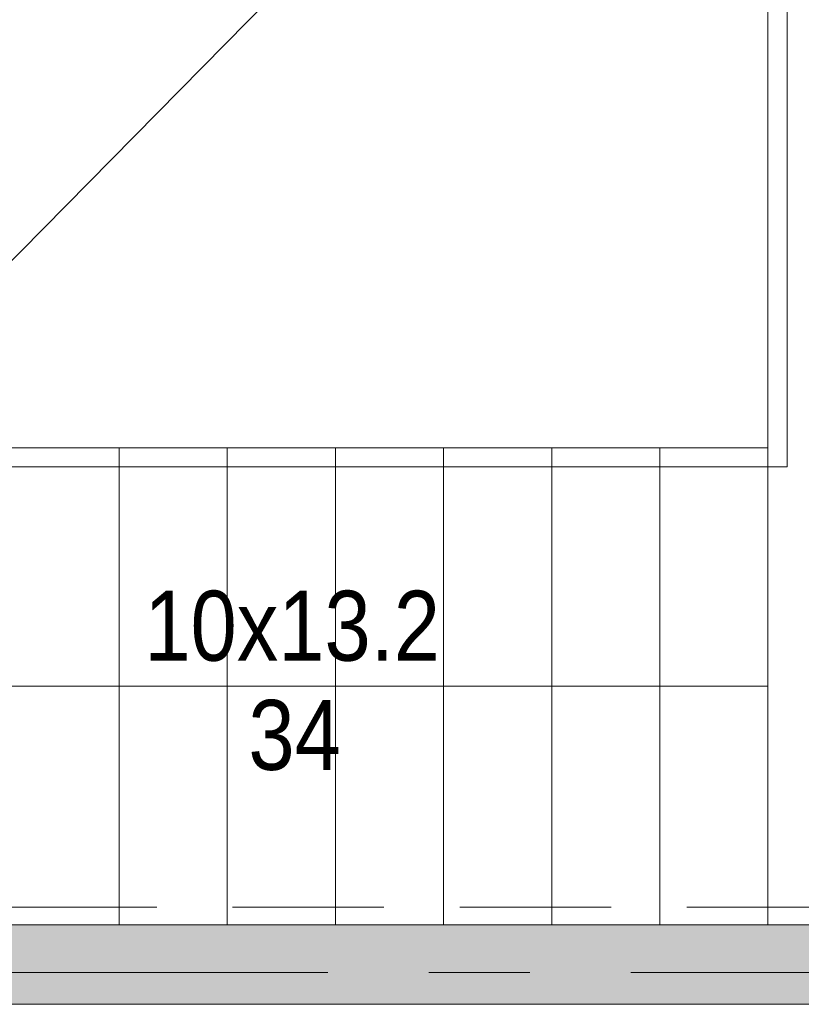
# Model space of a CAD drawing. Header units: centimetres. Extents: x -2424 to 2260, y -130 to 3012.
# Tile 14 of 81: x -977 to -731, y 1358 to 1668. Entities that reach past the tile are written whole.
import ezdxf

# ---------------------------------------------------------------- set-up
doc = ezdxf.new("R2010")
doc.units = ezdxf.units.CM
doc.linetypes.add('Hidden', pattern=[71.4375, 47.625, -23.8125])
doc.linetypes.add('Oś', pattern=[222.25, 127, -31.75, 31.75, -31.75])
for name, color, linetype, lineweight in [('A-AREA', 32, 'Continuous', 13), ('A-DETL', 90, 'Continuous', 9), ('A-DETL-THIN', 151, 'Continuous', 9), ('A-FLOR', 192, 'Continuous', 13), ('A-WALL', 113, 'Continuous', 13), ('G-ANNO-TEXT', 231, 'Continuous', 13), ('S-GRID', 1, 'Continuous', 13), ('S-STRS', 31, 'Continuous', 13)]:
    doc.layers.add(name, color=color, linetype=linetype, lineweight=lineweight)
doc.layers.add('A-WALL-PATT', color=111, linetype='Continuous', lineweight=13, plot=False)
doc.styles.add('Arial_8', font='arial.ttf', dxfattribs={"width": 0.85, "height": 22})

msp = doc.modelspace()

# ---------------------------------------------------------------- linework, layer by layer
at = {"layer": 'A-AREA', "color": 251, "lineweight": 9}
msp.add_line((-1037.41, 1533.33), (-741.62, 1833.33), dxfattribs=at)
at = {"layer": 'A-DETL', "color": 251, "linetype": 'Hidden', "lineweight": 9}
msp.add_line((-576.62, 1388.83), (-1227.62, 1388.83), dxfattribs=at)
at = {"layer": 'A-DETL-THIN', "color": 251, "lineweight": 9}
for p, q in [((-735.62, 1689.33), (-735.62, 1527.33)), ((-741.62, 1683.33), (-741.62, 1533.33)), ((-741.62, 1533.33), (-1047.62, 1533.33)), ((-735.62, 1527.33), (-1053.62, 1527.33)), ((-741.62, 1458.33), (-1013.62, 1458.33))]:
    msp.add_line(p, q, dxfattribs=at)
at = {"layer": 'A-FLOR', "color": 251, "lineweight": 9}
msp.add_line((-741.62, 1833.33), (-741.62, 1533.33), dxfattribs=at)
at = {"layer": 'A-WALL', "color": 251, "lineweight": 9}
for p, q in [((-627.62, 1383.33), (-1197.62, 1383.33)), ((-1197.62, 1358.33), (-627.62, 1358.33))]:
    msp.add_line(p, q, dxfattribs=at)
at = {"layer": 'A-WALL-PATT', "color": 251, "linetype": 'Continuous', "lineweight": 9, "extrusion": (0, 0, -1)}
for points in [[(628.2, 1358.33), (1197.62, 1383.33), (1197.62, 1358.33)], [(1197.62, 1383.33), (628.2, 1358.33), (627.62, 1383.33)]]:
    msp.add_solid(points, dxfattribs=at)
at = {"layer": 'S-GRID', "color": 251, "linetype": 'Oś', "lineweight": 9}
msp.add_line((1342.46, 1368.33), (-1368.76, 1368.33), dxfattribs=at)
at = {"layer": 'S-STRS', "color": 251, "lineweight": 9}
for p, q in [((-945.62, 1533.33), (-979.62, 1533.33)), ((-911.62, 1533.33), (-945.62, 1533.33)), ((-945.62, 1383.33), (-945.62, 1533.33)), ((-945.62, 1383.33), (-945.62, 1533.33)), ((-877.62, 1533.33), (-911.62, 1533.33)), ((-911.62, 1383.33), (-911.62, 1533.33)), ((-911.62, 1383.33), (-911.62, 1533.33)), ((-843.62, 1533.33), (-877.62, 1533.33)), ((-877.62, 1383.33), (-877.62, 1533.33)), ((-877.62, 1383.33), (-877.62, 1533.33)), ((-809.62, 1533.33), (-843.62, 1533.33)), ((-843.62, 1383.33), (-843.62, 1533.33)), ((-843.62, 1383.33), (-843.62, 1533.33)), ((-775.62, 1533.33), (-809.62, 1533.33)), ((-809.62, 1383.33), (-809.62, 1533.33)), ((-809.62, 1383.33), (-809.62, 1533.33)), ((-741.62, 1533.33), (-775.62, 1533.33)), ((-775.62, 1383.33), (-775.62, 1533.33)), ((-775.62, 1383.33), (-775.62, 1533.33)), ((-741.62, 1383.33), (-741.62, 1533.33)), ((-741.62, 1383.33), (-741.62, 1533.33))]:
    msp.add_line(p, q, dxfattribs=at)

# ---------------------------------------------------------------- texts
at = {"layer": 'G-ANNO-TEXT', "color": 251, "lineweight": 9, "style": 'Arial_8', "width": 0.85}
for s, p in [('10x13.2', (-937.7, 1466.35)), ('34', (-904.98, 1432.02))]:
    msp.add_text(s, height=22, dxfattribs=at).set_placement(p)

doc.saveas('drawing.dxf')
